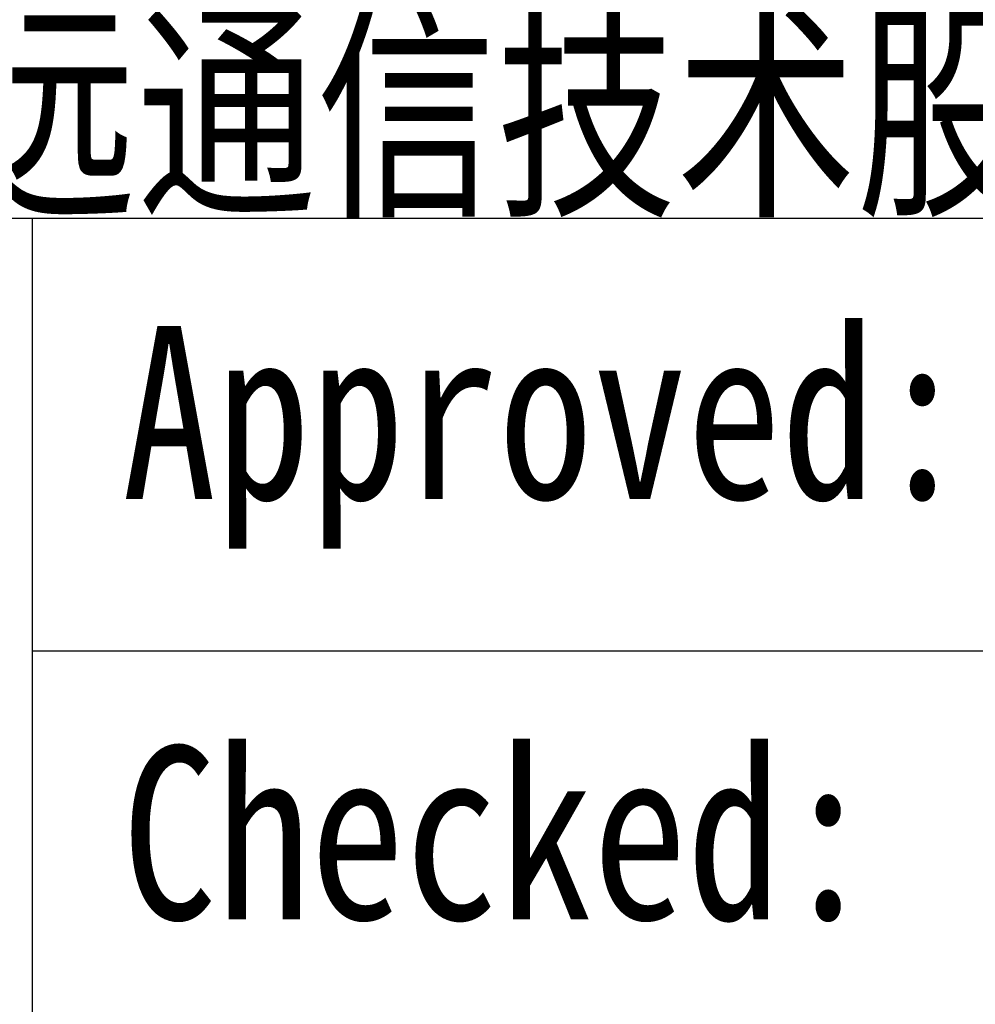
# Model space of a CAD drawing. Header units: millimetres. Extents: x 621 to 788, y 51 to 168.
# Tile 22 of 34: x 746.54 to 752.73, y 59.67 to 66.04. Entities that reach past the tile are written whole.
import ezdxf

# ---------------------------------------------------------------- set-up
doc = ezdxf.new("R2010")
doc.units = ezdxf.units.MM
doc.header["$LTSCALE"] = 30.734
doc.layers.add('04 \\M+2A4E5\\M+2A672', color=1, linetype='CONTINUOUS')
doc.layers.add('07 图框', color=15, linetype='CONTINUOUS')
doc.styles.add('ST1', font='txt', dxfattribs={"width": 0.8})

msp = doc.modelspace()

# ---------------------------------------------------------------- linework, layer by layer
at = {"layer": '07 图框'}
for p, q in [((734.3037, 64.7582), (784.7037, 64.7582)), ((746.6237, 53.5582), (746.6237, 64.7582)), ((746.6237, 61.9582), (769.0237, 61.9582))]:
    msp.add_line(p, q, dxfattribs=at)

# ---------------------------------------------------------------- texts
at = {"layer": '04 \\M+2A4E5\\M+2A672', "insert": (758.9437, 64.7582), "char_height": 1.12, "width": 19.653194, "attachment_point": 9, "style": 'ST1'}
msp.add_mtext('{\\W1.63309; }上海移远通信技术股份有限公司  ', dxfattribs=at)
at = {"layer": '07 图框', "char_height": 1.12, "width": 5.357602, "attachment_point": 1, "style": 'ST1'}
for s, insert in [('Approved:', (747.2021, 64.0618)), ('Checked:', (747.2021, 61.3407))]:
    msp.add_mtext(s, dxfattribs=dict(at, insert=insert))

doc.saveas('drawing.dxf')
